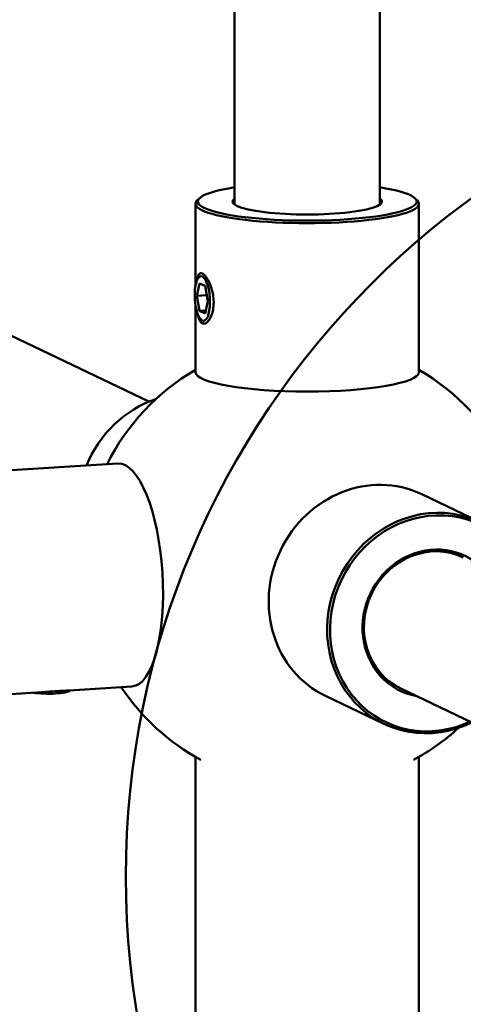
# Model space of a CAD drawing. Header units: millimetres. Extents: x 814 to 3201, y 212 to 4576.
# Tile 19 of 69: x 1960 to 1999, y 1440 to 1528. Entities that reach past the tile are written whole.
import ezdxf

# ---------------------------------------------------------------- set-up
doc = ezdxf.new("R2010")
doc.units = ezdxf.units.MM
doc.header["$LTSCALE"] = 18
doc.layers.add('Widoczne (ISO)', color=7, linetype='Continuous', lineweight=50)
doc.layers.add('Widoczne wąskie (ISO)', color=7, linetype='Continuous', lineweight=35)

msp = doc.modelspace()

# ---------------------------------------------------------------- linework, layer by layer
at = {"layer": 'Widoczne (ISO)'}
for p, q in [((1978.793, 1607.64), (1978.793, 1511.969)), ((1991.793, 1607.64), (1991.793, 1511.969)), ((1914.944, 1521.058), (1971.114, 1494.26)), ((1975.293, 1511.969), (1975.293, 1504.714)), ((1975.647, 1512.466), (1975.45, 1512.275)), ((1994.94, 1512.466), (1995.137, 1512.275)), ((1995.293, 1511.969), (1995.293, 1496.901)), ((1975.538, 1505.345), (1975.664, 1505.508)), ((1975.403, 1503.732), (1975.65, 1504.845)), ((1975.65, 1504.845), (1976.143, 1504.61)), ((1976.143, 1504.61), (1976.39, 1503.261)), ((1975.403, 1503.732), (1976.294, 1503.788)), ((1975.65, 1502.383), (1975.403, 1503.732)), ((1976.39, 1503.261), (1976.143, 1502.148)), ((1975.293, 1502.855), (1975.293, 1496.901)), ((1975.65, 1502.383), (1976.203, 1502.418)), ((1976.143, 1502.148), (1975.65, 1502.383)), ((1975.774, 1501.617), (1975.894, 1501.497)), ((1953.953, 1487.824), (1968.331, 1488.733)), ((2000.777, 1483.478), (1995.544, 1485.975)), ((1963.968, 1468.417), (1969.592, 1468.773)), ((1955.215, 1467.864), (1961.497, 1468.261)), ((1964.07, 1468.41), (1964.085, 1468.425)), ((1992.165, 1465.427), (1986.932, 1467.924)), ((2013.577, 1459.089), (1993.672, 1468.586)), ((1975.293, 1462.465), (1975.293, 275.976)), ((1995.293, 1462.465), (1995.293, 275.976))]:
    msp.add_line(p, q, dxfattribs=at)
msp.add_circle((2044.049, 1451.753), 75, dxfattribs=at)
for start, end in [(120, 153.61644), (26.25753, 60), (213.61644, 241.56829), (298.43171, 312.64093)]:
    msp.add_arc((1985.293, 1479.785), 20, start, end, dxfattribs=at)
for centre, major_axis, ratio, start_param, end_param in [((1985.293, 1512.166), (9.8, 0), 0.173648, 2.29597, 7.128808), ((1985.293, 1511.969), (-10, 0), 0.173648, 6.105932, 9.602032), ((1985.293, 1512.166), (-6.7, 0), 0.173648, 6.038234, 9.669729), ((1985.293, 1511.969), (-6.5, 0), 0.173648, 0, 0.091919), ((1985.293, 1511.969), (6.5, 0), 0.173648, 6.191267, 6.283185), ((1985.293, 1496.901), (10, 0), 0.173648, 3.141593, 6.283185), ((1974.116, 1485.118), (4.306, 9.025), 0.925417, 0.731056, 1.630663), ((1968.961, 1478.753), (-0.631, 9.98), 0.336824, 3.141593, 6.283185), ((1991.238, 1476.949), (-4.306, -9.025), 0.925417, 3.141593, 6.283185), ((1996.471, 1474.453), (4.306, 9.025), 0.925417, 5.419973, 10.28799), ((1996.539, 1474.42), (-4.22, -8.845), 0.925417, 2.29597, 7.128808), ((1996.471, 1474.453), (-2.799, -5.867), 0.925417, 3.141593, 6.283185), ((1996.539, 1474.42), (2.885, 6.047), 0.925417, 6.038234, 9.669729), ((1962.102, 1468.471), (2, 0), 0.173648, 3.97435, 6.105932)]:
    msp.add_ellipse(centre, major_axis=major_axis, ratio=ratio, start_param=start_param, end_param=end_param, dxfattribs=at)
msp.add_ellipse((1975.896, 1503.496), major_axis=(0.126, -1.996), ratio=0.336824, dxfattribs=at)
for points, knots in [([(1975.896, 1501.264), (1975.994, 1501.217), (1976.111, 1501.225), (1976.334, 1501.357), (1976.441, 1501.469), (1976.671, 1501.826), (1976.793, 1502.137), (1976.895, 1502.708), (1976.914, 1502.928), (1976.914, 1503.365), (1976.894, 1503.603), (1976.805, 1504.129), (1976.725, 1504.413), (1976.501, 1505), (1976.338, 1505.29), (1976.076, 1505.608), (1975.979, 1505.689), (1975.828, 1505.762), (1975.763, 1505.769), (1975.624, 1505.716), (1975.558, 1505.625), (1975.48, 1505.4), (1975.456, 1505.295), (1975.437, 1505.173)], [-2.1869087, -2.1869087, -2.1869087, -2.1869087, -2.1088073, -2.1088073, -2.0390044, -2.0390044, -1.9339595, -1.9339595, -1.8744931, -1.8744931, -1.812984, -1.812984, -1.7363093, -1.7363093, -1.6284125, -1.6284125, -1.5620776, -1.5620776, -1.5075605, -1.5075605, -1.4304046, -1.4304046, -1.3814963, -1.3814963, -1.3814963, -1.3814963]), ([(1975.479, 1502.134), (1975.504, 1501.988), (1975.535, 1501.855), (1975.624, 1501.585), (1975.685, 1501.462), (1975.8, 1501.325), (1975.848, 1501.287), (1975.896, 1501.264)], [-1.0879001, -1.0879001, -1.0879001, -1.0879001, -1.038785, -1.038785, -0.9762998, -0.9762998, -0.9372466, -0.9372466, -0.9372466, -0.9372466]), ([(1963.965, 1468.417), (1963.829, 1468.409), (1963.661, 1468.401), (1963.284, 1468.382), (1963.08, 1468.37), (1962.664, 1468.344), (1962.429, 1468.328), (1961.957, 1468.293), (1961.719, 1468.275), (1961.497, 1468.261)], [-1.9967744, -1.9967744, -1.9967744, -1.9967744, -1.9339595, -1.9339595, -1.8744931, -1.8744931, -1.812984, -1.812984, -1.7522119, -1.7522119, -1.7522119, -1.7522119])]:
    msp.add_open_spline(points, degree=3, knots=knots, dxfattribs=at)
at = {"layer": 'Widoczne wąskie (ISO)'}
msp.add_line((1975.896, 1501.264), (1976.022, 1501.403), dxfattribs=at)
msp.add_ellipse((2017.06, 1464.629), major_axis=(-7.535, -15.795), ratio=0.925417, start_param=1.860548, end_param=7.56423, dxfattribs=at)

doc.saveas('drawing.dxf')
